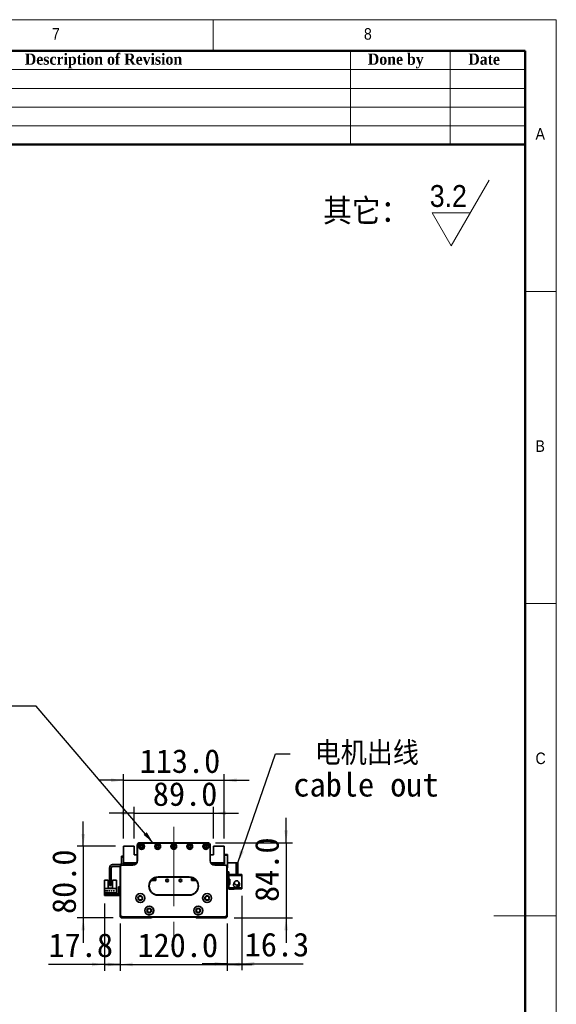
# Model space of a CAD drawing. Header units: millimetres. Extents: x 35 to 2905, y 35 to 2044.
# Tile 6 of 6: x 2303 to 2905, y 940 to 2044. Entities that reach past the tile are written whole.
import ezdxf

# ---------------------------------------------------------------- set-up
doc = ezdxf.new("R2010")
doc.units = ezdxf.units.MM
doc.header["$LTSCALE"] = 7
doc.linetypes.add('CENTERX2', pattern=[20.32, 12.7, -2.54, 2.54, -2.54])
doc.layers.add('黑色实线', color=7, linetype='Continuous')
doc.styles.add('SLDTEXTSTYLE0', font='Gothic.ttf', dxfattribs={"width": 0.913, "bigfont": 'bigfont'})
doc.styles.add('SLDTEXTSTYLE1', font='Gothic.ttf', dxfattribs={"width": 0.913})
doc.styles.add('SLDTEXTSTYLE2', font='timesbd.ttf', dxfattribs={"width": 0.933})
doc.styles.add('SLDTEXTSTYLE8', font='txt')
doc.styles.add('SLDTEXTSTYLE9', font='txt', dxfattribs={"bigfont": 'bigfont'})
doc.dimstyles.new('SLDDIMSTYLE0', dxfattribs={"dimtxt": 26.6, "dimasz": 14, "dimexe": 0, "dimexo": 0.0625, "dimgap": 6.65, "dimtad": 2, "dimdec": 1, "dimrnd": 1e-09, "dimzin": 4, "dimdsep": 46, "dimtxsty": 'SLDTEXTSTYLE8', "dimsah": 1, "dimcen": 0.09, "dimadec": 0, "dimazin": 1, "dimtfac": 1, "dimtdec": 1, "dimtmove": 0, "dimatfit": 0, "dimfxl": 0, "dimfrac": 2, "dimtolj": 1, "dimtzin": 12, "dimarcsym": 0})
doc.dimstyles.new('SLDDIMSTYLE1', dxfattribs={"dimtxt": 26.6, "dimasz": 14, "dimexe": 0, "dimexo": 0.0625, "dimgap": 6.65, "dimtad": 2, "dimdec": 1, "dimrnd": 1e-09, "dimzin": 12, "dimdsep": 46, "dimtxsty": 'SLDTEXTSTYLE8', "dimsah": 1, "dimcen": 0.09, "dimadec": 0, "dimazin": 3, "dimtfac": 1, "dimtdec": 1, "dimtmove": 0, "dimatfit": 0, "dimfxl": 0, "dimfrac": 2, "dimtolj": 1, "dimtzin": 12, "dimarcsym": 0})
doc.dimstyles.new('SLDDIMSTYLE2', dxfattribs={"dimtxt": 0.18, "dimasz": 14, "dimexe": 0, "dimexo": 0.0625, "dimgap": 0, "dimtad": 0, "dimtih": 1, "dimtoh": 1, "dimdec": 0, "dimrnd": 1e-09, "dimzin": 0, "dimdsep": 46, "dimtxsty": 'Standard', "dimsah": 1, "dimcen": 0.09, "dimadec": 0, "dimazin": 0, "dimtfac": 14, "dimtdec": 0, "dimtofl": 0, "dimtmove": 0, "dimatfit": 3, "dimfxl": 0, "dimfrac": 2, "dimtolj": 1, "dimtzin": 0, "dimarcsym": 0})

# ---------------------------------------------------------------- blocks, each defined once
blk = doc.blocks.new('SW_SFSYMBOL_0')
at = {"color": 0, "linetype": 'Continuous', "lineweight": 18}
for p, q in [((24, -36.7), (66.5, 36.8)), ((24, -36.7), (2.8, 0)), ((45.2, 0), (2.8, 0))]:
    blk.add_line(p, q, dxfattribs=at)
at = {"color": 0, "linetype": 'Continuous', "lineweight": 18, "insert": (0, 31.3), "char_height": 24.5, "attachment_point": 1, "style": 'SLDTEXTSTYLE1'}
blk.add_mtext('3.2', dxfattribs=at)
blk = doc.blocks.new('_D')
at = {"layer": '黑色实线'}
for p, q in [((2415.8, 1031), (2415.8, 978)), ((2535.8, 1031), (2535.8, 978)), ((2415.8, 985), (2387.8, 985)), ((2415.8, 985), (2535.8, 985)), ((2535.8, 985), (2563.8, 985))]:
    blk.add_line(p, q, dxfattribs=at)
for points in [[(2415.8, 985), (2401.8, 987.1), (2401.8, 982.9)], [(2535.8, 985), (2549.8, 982.9), (2549.8, 987.1)]]:
    blk.add_solid(points, dxfattribs=at)
at = {"layer": '黑色实线', "insert": (2435.1, 1019.9), "char_height": 26.6, "attachment_point": 1, "style": 'SLDTEXTSTYLE8'}
blk.add_mtext('120.0', dxfattribs=at)
blk = doc.blocks.new('_D_1')
at = {"layer": '黑色实线'}
for p, q in [((2398, 1053.2), (2398, 978)), ((2415.8, 1031), (2415.8, 978)), ((2398, 985), (2335.3, 985)), ((2398, 985), (2415.8, 985)), ((2415.8, 985), (2443.8, 985))]:
    blk.add_line(p, q, dxfattribs=at)
for points in [[(2398, 985), (2384, 987.1), (2384, 982.9)], [(2415.8, 985), (2429.8, 982.9), (2429.8, 987.1)]]:
    blk.add_solid(points, dxfattribs=at)
at = {"layer": '黑色实线', "insert": (2335.3, 1019.9), "char_height": 26.6, "attachment_point": 1, "style": 'SLDTEXTSTYLE8'}
blk.add_mtext('17.8', dxfattribs=at)
blk = doc.blocks.new('_D_2')
at = {"layer": '黑色实线'}
for p, q in [((2552.1, 1061.8), (2552.1, 978.7)), ((2535.8, 1031), (2535.8, 978.7)), ((2535.8, 985.7), (2507.8, 985.7)), ((2535.8, 985.7), (2552.1, 985.7)), ((2552.1, 985.7), (2620.9, 985.7))]:
    blk.add_line(p, q, dxfattribs=at)
for points in [[(2535.8, 985.7), (2521.8, 987.8), (2521.8, 983.6)], [(2552.1, 985.7), (2566.1, 983.6), (2566.1, 987.8)]]:
    blk.add_solid(points, dxfattribs=at)
at = {"layer": '黑色实线', "insert": (2555.4, 1020.6), "char_height": 26.6, "attachment_point": 1, "style": 'SLDTEXTSTYLE8'}
blk.add_mtext('16.3', dxfattribs=at)
blk = doc.blocks.new('_D_3')
at = {"layer": '黑色实线'}
for p, q in [((2601.9, 1121.4), (2601.9, 1149.4)), ((2522.7, 1121.4), (2608.9, 1121.4)), ((2601.9, 1121.4), (2601.9, 1037.4)), ((2543.7, 1037.4), (2608.9, 1037.4)), ((2601.9, 1037.4), (2601.9, 1009.4))]:
    blk.add_line(p, q, dxfattribs=at)
for points in [[(2601.9, 1121.4), (2604, 1135.4), (2599.8, 1135.4)], [(2601.9, 1037.4), (2599.8, 1023.4), (2604, 1023.4)]]:
    blk.add_solid(points, dxfattribs=at)
at = {"layer": '黑色实线', "insert": (2567, 1055), "char_height": 26.6, "attachment_point": 1, "rotation": 90, "style": 'SLDTEXTSTYLE8'}
blk.add_mtext('84.0', dxfattribs=at)
blk = doc.blocks.new('_D_4')
at = {"layer": '黑色实线'}
for p, q in [((2374.3, 1117.4), (2374.3, 1145.4)), ((2410.4, 1117.4), (2367.3, 1117.4)), ((2374.3, 1117.4), (2374.3, 1037.4)), ((2407.9, 1037.4), (2367.3, 1037.4)), ((2374.3, 1037.4), (2374.3, 1009.4))]:
    blk.add_line(p, q, dxfattribs=at)
for points in [[(2374.3, 1117.4), (2376.4, 1131.4), (2372.2, 1131.4)], [(2374.3, 1037.4), (2372.2, 1023.4), (2376.4, 1023.4)]]:
    blk.add_solid(points, dxfattribs=at)
at = {"layer": '黑色实线', "insert": (2339.4, 1041.5), "char_height": 26.6, "attachment_point": 1, "rotation": 90, "style": 'SLDTEXTSTYLE8'}
blk.add_mtext('80.0', dxfattribs=at)
blk = doc.blocks.new('_D_5')
at = {"layer": '黑色实线'}
for p, q in [((2431.3, 1126.3), (2431.3, 1161.5)), ((2520.3, 1126.3), (2520.3, 1161.5)), ((2431.3, 1154.5), (2403.3, 1154.5)), ((2431.3, 1154.5), (2520.3, 1154.5)), ((2520.3, 1154.5), (2548.3, 1154.5))]:
    blk.add_line(p, q, dxfattribs=at)
for points in [[(2431.3, 1154.5), (2417.3, 1156.6), (2417.3, 1152.4)], [(2520.3, 1154.5), (2534.3, 1152.4), (2534.3, 1156.6)]]:
    blk.add_solid(points, dxfattribs=at)
at = {"layer": '黑色实线', "insert": (2452.3, 1189.4), "char_height": 26.6, "attachment_point": 1, "style": 'SLDTEXTSTYLE8'}
blk.add_mtext('89.0', dxfattribs=at)
blk = doc.blocks.new('_D_6')
at = {"layer": '黑色实线'}
for p, q in [((2419.3, 1126.3), (2419.3, 1198.4)), ((2532.3, 1126.3), (2532.3, 1198.4)), ((2419.3, 1191.4), (2391.3, 1191.4)), ((2419.3, 1191.4), (2532.3, 1191.4)), ((2532.3, 1191.4), (2560.3, 1191.4))]:
    blk.add_line(p, q, dxfattribs=at)
for points in [[(2419.3, 1191.4), (2405.3, 1193.5), (2405.3, 1189.3)], [(2532.3, 1191.4), (2546.3, 1189.3), (2546.3, 1193.5)]]:
    blk.add_solid(points, dxfattribs=at)
at = {"layer": '黑色实线', "insert": (2437.5, 1226.3), "char_height": 26.6, "attachment_point": 1, "style": 'SLDTEXTSTYLE8'}
blk.add_mtext('113.0', dxfattribs=at)
blk = doc.blocks.new('SW_NOTE_3')
at = {"layer": '黑色实线', "color": 0, "char_height": 26.6, "attachment_point": 1}
for s, insert, style in [(' 电机出线', (3.7, 13.9), 'SLDTEXTSTYLE9'), ('cable out', (3.7, -21.3), 'SLDTEXTSTYLE8')]:
    blk.add_mtext(s, dxfattribs=dict(at, insert=insert, style=style))

msp = doc.modelspace()

# ---------------------------------------------------------------- linework, layer by layer
at = {"color": 7, "linetype": 'Continuous', "lineweight": 18}
for p, q in [((2905, 2044), (35, 2044)), ((2520, 2009), (2520, 2044)), ((2905, 35), (2905, 2044)), ((70, 2009), (2870, 2009)), ((2674, 2009), (2674, 1904)), ((2786, 2009), (2786, 1904)), ((2870, 2009), (2870, 1904)), ((2870, 2009), (2870, 70)), ((2030, 1988), (2870, 1988)), ((2030, 1967), (2870, 1967)), ((2030, 1946), (2870, 1946)), ((2030, 1925), (2870, 1925)), ((2905, 1739.5), (2870, 1739.5)), ((2870, 1389.5), (2905, 1389.5)), ((2905, 1039.5), (2835, 1039.5))]:
    msp.add_line(p, q, dxfattribs=at)
at = {"color": 7, "linetype": 'Continuous', "lineweight": 50}
for p, q in [((2870, 2009), (70, 2009)), ((2870, 2009), (2870, 70)), ((2870, 1904), (2030, 1904))]:
    msp.add_line(p, q, dxfattribs=at)
at = {"color": 7, "linetype": 'Continuous', "lineweight": 35}
for p, q in [((2431.27, 1117.4), (2419.27, 1117.4)), ((2419.27, 1117.4), (2419.27, 1098.9)), ((2431.27, 1107.9), (2431.27, 1117.4)), ((2434.75, 1118.6), (2434.75, 1116.6)), ((2434.75, 1118.6), (2434.78, 1118.6)), ((2434.75, 1116.6), (2434.77, 1116.6)), ((2434.77, 1101.4), (2434.77, 1118.4)), ((2434.77, 1118.4), (2435.07, 1118.4)), ((2435.07, 1118.4), (2435.07, 1101.4)), ((2437.77, 1121.4), (2513.77, 1121.4)), ((2437.77, 1121.4), (2437.77, 1121.1)), ((2513.77, 1121.1), (2437.77, 1121.1)), ((2513.77, 1121.4), (2513.77, 1121.1)), ((2516.47, 1101.4), (2516.47, 1118.4)), ((2516.77, 1118.4), (2516.47, 1118.4)), ((2516.77, 1118.6), (2516.8, 1118.6)), ((2516.77, 1118.4), (2516.77, 1101.4)), ((2516.8, 1116.6), (2516.77, 1116.6)), ((2516.8, 1118.6), (2516.8, 1116.6)), ((2520.27, 1117.4), (2520.27, 1107.9)), ((2532.27, 1117.4), (2520.27, 1117.4)), ((2532.27, 1098.9), (2532.27, 1117.4)), ((2417.27, 1106.4), (2419.27, 1106.4)), ((2417.27, 1105.4), (2417.27, 1106.4)), ((2419.27, 1105.4), (2417.27, 1105.4)), ((2417.27, 1105.4), (2417.27, 1098.4)), ((2434.77, 1107.9), (2431.27, 1107.9)), ((2520.27, 1107.9), (2516.77, 1107.9)), ((2532.27, 1108.4), (2535.97, 1108.4)), ((2535.97, 1107.4), (2532.27, 1107.4)), ((2532.27, 1105.9), (2532.77, 1105.9)), ((2532.77, 1105.9), (2532.77, 1097.9)), ((2535.97, 1107.4), (2535.97, 1108.4)), ((2535.97, 1108.4), (2536.27, 1108.1)), ((2535.97, 1094.4), (2535.97, 1107.4)), ((2536.27, 1107.28), (2535.97, 1107.4)), ((2536.27, 1108.1), (2536.27, 1107.28)), ((2536.27, 1107.28), (2536.27, 1094.53)), ((2403.77, 1093.4), (2403.77, 1074.4)), ((2405.77, 1093.4), (2405.77, 1074.4)), ((2415.77, 1096.9), (2407.27, 1096.9)), ((2415.77, 1094.9), (2407.27, 1094.9)), ((2416.07, 1094.9), (2415.77, 1094.9)), ((2415.77, 1039.9), (2415.77, 1094.9)), ((2416.07, 1094.9), (2416.07, 1040.03)), ((2417.27, 1096.1), (2417.27, 1096.4)), ((2417.27, 1096.4), (2429.77, 1096.4)), ((2429.77, 1096.1), (2417.27, 1096.1)), ((2419.27, 1098.9), (2434.1, 1098.9)), ((2419.27, 1098.9), (2419.27, 1098.4)), ((2420.27, 1097.9), (2421.27, 1098.9)), ((2420.27, 1097.9), (2420.27, 1096.4)), ((2420.87, 1096.85), (2421.82, 1097.8)), ((2420.87, 1096.4), (2420.87, 1096.85)), ((2433.24, 1097.8), (2421.82, 1097.8)), ((2429.77, 1096.1), (2429.77, 1096.4)), ((2432.2, 1098.9), (2432.4, 1098.69)), ((2433.77, 1098.4), (2433.11, 1098.4)), ((2435.07, 1101.4), (2434.77, 1101.4)), ((2516.77, 1101.4), (2516.47, 1101.4)), ((2517.44, 1098.9), (2532.27, 1098.9)), ((2518.43, 1098.4), (2517.77, 1098.4)), ((2529.72, 1097.8), (2518.3, 1097.8)), ((2519.35, 1098.9), (2519.14, 1098.69)), ((2521.77, 1096.4), (2534.27, 1096.4)), ((2521.77, 1096.4), (2521.77, 1096.1)), ((2534.27, 1096.1), (2521.77, 1096.1)), ((2529.72, 1097.8), (2530.67, 1096.85)), ((2531.27, 1097.9), (2530.27, 1098.9)), ((2530.67, 1096.4), (2530.67, 1096.85)), ((2532.77, 1097.9), (2531.27, 1097.9)), ((2531.27, 1096.4), (2531.27, 1097.9)), ((2532.77, 1098.9), (2532.27, 1098.9)), ((2534.27, 1096.4), (2534.27, 1096.1)), ((2535.77, 1094.9), (2535.47, 1094.9)), ((2535.47, 1040.03), (2535.47, 1094.9)), ((2535.77, 1094.9), (2535.77, 1039.9)), ((2535.77, 1094.4), (2535.97, 1094.4)), ((2535.97, 1093.4), (2535.77, 1093.4)), ((2536.27, 1094.53), (2535.97, 1094.4)), ((2535.97, 1093.4), (2535.97, 1094.4)), ((2536.27, 1093.7), (2535.97, 1093.4)), ((2545.67, 1098.9), (2536.27, 1098.9)), ((2536.27, 1094.53), (2536.27, 1093.7)), ((2545.67, 1085.9), (2545.67, 1098.9)), ((2545.67, 1098.9), (2547.67, 1098.9)), ((2547.67, 1098.9), (2547.67, 1085.9)), ((2453.67, 1080.04), (2453.67, 1081.78)), ((2454.27, 1080.5), (2454.27, 1082.07)), ((2455.77, 1079), (2455.77, 1082.58)), ((2458.27, 1083.2), (2493.27, 1083.2)), ((2458.27, 1083.2), (2458.27, 1082.9)), ((2493.27, 1082.9), (2458.27, 1082.9)), ((2493.27, 1083.2), (2493.27, 1082.9)), ((2495.77, 1082.58), (2495.77, 1079)), ((2496.77, 1082.27), (2496.77, 1079.1)), ((2497.57, 1081.93), (2497.57, 1080.2)), ((2497.87, 1080.04), (2497.87, 1081.78)), ((2537.67, 1088.9), (2535.77, 1088.9)), ((2537.67, 1085.9), (2537.67, 1088.9)), ((2545.67, 1085.9), (2537.67, 1085.9)), ((2537.67, 1085.9), (2537.67, 1084.7)), ((2537.67, 1080.7), (2537.67, 1084.7)), ((2537.67, 1084.7), (2552.07, 1084.7)), ((2543.67, 1085.9), (2543.67, 1085.7)), ((2552.07, 1085.7), (2543.67, 1085.7)), ((2547.67, 1085.9), (2545.67, 1085.9)), ((2552.07, 1085.7), (2552.07, 1084.7)), ((2552.07, 1084.7), (2552.07, 1070.7)), ((2397.97, 1079.6), (2402.27, 1079.6)), ((2397.97, 1079.6), (2397.97, 1070.3)), ((2402.27, 1070.6), (2402.27, 1079.6)), ((2407.27, 1070.6), (2402.27, 1070.6)), ((2403.77, 1074.4), (2405.77, 1074.4)), ((2403.77, 1073.4), (2403.77, 1074.4)), ((2405.77, 1073.4), (2403.77, 1073.4)), ((2405.77, 1074.4), (2405.77, 1073.4)), ((2407.27, 1079.6), (2407.27, 1070.6)), ((2407.27, 1079.6), (2411.57, 1079.6)), ((2411.57, 1079.6), (2411.57, 1070.3)), ((2413.77, 1072.1), (2415.77, 1072.1)), ((2413.77, 1071.1), (2413.77, 1072.1)), ((2415.77, 1071.1), (2413.77, 1071.1)), ((2413.77, 1063.1), (2413.77, 1071.1)), ((2450.35, 1079), (2455.77, 1079)), ((2450.43, 1079.1), (2455.77, 1079.1)), ((2453.03, 1079.4), (2450.67, 1079.4)), ((2453.67, 1080.04), (2453.03, 1079.4)), ((2453.17, 1079.4), (2453.03, 1079.4)), ((2453.17, 1079.4), (2454.27, 1080.5)), ((2495.77, 1079.1), (2501.12, 1079.1)), ((2495.77, 1079), (2501.2, 1079)), ((2497.57, 1080.2), (2498.37, 1079.4)), ((2498.51, 1079.4), (2497.87, 1080.04)), ((2498.51, 1079.4), (2498.37, 1079.4)), ((2500.87, 1079.4), (2498.51, 1079.4)), ((2538.67, 1080.7), (2537.67, 1080.7)), ((2537.67, 1080.7), (2537.67, 1080.2)), ((2537.67, 1080.2), (2537.67, 1075.2)), ((2538.67, 1080.2), (2537.67, 1080.2)), ((2537.67, 1074.7), (2537.67, 1075.2)), ((2537.67, 1075.2), (2538.67, 1075.2)), ((2537.67, 1070.7), (2537.67, 1074.7)), ((2537.67, 1074.7), (2538.67, 1074.7)), ((2552.07, 1070.7), (2537.67, 1070.7)), ((2537.67, 1070.7), (2537.67, 1069.5)), ((2538.67, 1074.7), (2538.67, 1080.7)), ((2543.12, 1075.5), (2543.02, 1074.7)), ((2543.36, 1076.14), (2543.22, 1075.82)), ((2543.23, 1076.28), (2543.27, 1076.29)), ((2543.27, 1073.11), (2543.23, 1073.12)), ((2543.27, 1076.29), (2543.65, 1076.87)), ((2543.43, 1076.21), (2543.27, 1076.29)), ((2543.39, 1076.12), (2543.27, 1076.18)), ((2548.56, 1075.25), (2548.59, 1075.28)), ((2552.07, 1070.7), (2552.07, 1069.7)), ((2397.97, 1070.3), (2397.97, 1064.1)), ((2411.57, 1070.3), (2397.97, 1070.3)), ((2397.97, 1062.1), (2397.97, 1064.1)), ((2397.97, 1064.1), (2398.97, 1064.1)), ((2398.97, 1062.1), (2397.97, 1062.1)), ((2411.27, 1065.4), (2398.27, 1065.4)), ((2398.27, 1065.4), (2398.27, 1064.7)), ((2398.27, 1064.7), (2411.27, 1064.7)), ((2398.97, 1064.1), (2398.97, 1062.1)), ((2412.77, 1064.1), (2398.97, 1064.1)), ((2412.77, 1062.1), (2398.97, 1062.1)), ((2401.71, 1067.65), (2399.21, 1067.65)), ((2399.21, 1067.65), (2399.21, 1067.35)), ((2399.21, 1067.35), (2401.71, 1067.35)), ((2401.71, 1067.35), (2401.71, 1067.65)), ((2402.75, 1067.65), (2402.75, 1067.35)), ((2404.25, 1067.65), (2402.75, 1067.65)), ((2402.75, 1067.35), (2404.25, 1067.35)), ((2404.25, 1067.35), (2404.25, 1067.65)), ((2406.79, 1067.65), (2405.29, 1067.65)), ((2405.29, 1067.65), (2405.29, 1067.35)), ((2405.29, 1067.35), (2406.79, 1067.35)), ((2406.79, 1067.35), (2406.79, 1067.65)), ((2407.83, 1067.65), (2407.83, 1067.35)), ((2409.33, 1067.65), (2407.83, 1067.65)), ((2407.83, 1067.35), (2409.33, 1067.35)), ((2409.33, 1067.35), (2409.33, 1067.65)), ((2411.27, 1064.7), (2411.27, 1065.4)), ((2411.57, 1064.1), (2411.57, 1070.3)), ((2412.77, 1064.1), (2412.77, 1062.1)), ((2413.77, 1062.1), (2413.77, 1063.1)), ((2413.77, 1063.1), (2415.77, 1063.1)), ((2415.77, 1062.1), (2413.77, 1062.1)), ((2458.27, 1062.9), (2458.27, 1062.6)), ((2458.27, 1062.9), (2493.27, 1062.9)), ((2493.27, 1062.6), (2458.27, 1062.6)), ((2493.27, 1062.9), (2493.27, 1062.6)), ((2543.67, 1069.5), (2537.67, 1069.5)), ((2543.67, 1069.7), (2552.07, 1069.7)), ((2543.67, 1069.7), (2543.67, 1069.5)), ((2416.07, 1040.03), (2415.77, 1039.9)), ((2417.77, 1037.9), (2415.77, 1039.9)), ((2415.77, 1038.4), (2415.77, 1039.9)), ((2416.77, 1037.4), (2415.77, 1038.4)), ((2416.07, 1040.03), (2417.9, 1038.2)), ((2417.9, 1038.2), (2417.77, 1037.9)), ((2533.77, 1037.9), (2417.77, 1037.9)), ((2417.9, 1038.2), (2533.65, 1038.2)), ((2450.77, 1037.4), (2451.27, 1037.9)), ((2500.77, 1037.4), (2500.27, 1037.9)), ((2533.65, 1038.2), (2535.47, 1040.03)), ((2533.65, 1038.2), (2533.77, 1037.9)), ((2535.77, 1039.9), (2533.77, 1037.9)), ((2534.77, 1037.4), (2535.77, 1038.4)), ((2535.47, 1040.03), (2535.77, 1039.9)), ((2535.77, 1038.4), (2535.77, 1039.9)), ((2450.77, 1037.4), (2416.77, 1037.4)), ((2534.77, 1037.4), (2500.77, 1037.4))]:
    msp.add_line(p, q, dxfattribs=at)
at = {"color": 7, "linetype": 'Continuous', "lineweight": 35, "flags": 128}
msp.add_lwpolyline([(2412.77, 1062.1), (2413.36, 1062.16), (2413.77, 1062.27)], dxfattribs=at)
at = {"color": 7, "linetype": 'Continuous', "lineweight": 35}
for centre, radius in [((2439.77, 1117.15), 3.25), ((2439.77, 1117.15), 3), ((2439.77, 1117.15), 1.6), ((2439.77, 1117.15), 1.25), ((2457.77, 1117.15), 3.25), ((2457.77, 1117.15), 3), ((2457.77, 1117.15), 1.6), ((2457.77, 1117.15), 1.25), ((2475.77, 1117.15), 3.25), ((2475.77, 1117.15), 3), ((2475.77, 1117.15), 1.6), ((2475.77, 1117.15), 1.25), ((2493.77, 1117.15), 3.25), ((2493.77, 1117.15), 3), ((2493.77, 1117.15), 1.6), ((2493.77, 1117.15), 1.25), ((2511.77, 1117.15), 3.25), ((2511.77, 1117.15), 3), ((2511.77, 1117.15), 1.6), ((2511.77, 1117.15), 1.25), ((2468.27, 1079.1), 1.53), ((2468.27, 1079.1), 1.25), ((2483.27, 1079.1), 1.53), ((2483.27, 1079.1), 1.25), ((2438.27, 1059.43), 5.03), ((2438.27, 1059.43), 5), ((2438.27, 1059.43), 2.65), ((2438.27, 1059.43), 2.1), ((2513.27, 1059.43), 5.03), ((2513.27, 1059.43), 5), ((2513.27, 1059.43), 2.65), ((2513.27, 1059.43), 2.1), ((2448.27, 1045.43), 5.03), ((2448.27, 1045.43), 5), ((2503.27, 1045.43), 5.03), ((2503.27, 1045.43), 5), ((2448.27, 1045.43), 2.65), ((2448.27, 1045.43), 2.1), ((2503.27, 1045.43), 2.65), ((2503.27, 1045.43), 2.1)]:
    msp.add_circle(centre, radius, dxfattribs=at)
for centre, radius, start, end in [((2437.77, 1118.4), 3, 90, 180), ((2437.77, 1118.4), 2.7, 90, 180), ((2513.77, 1118.4), 3, 0, 90), ((2513.77, 1118.4), 2.7, 0, 90), ((2407.27, 1093.4), 3.5, 90, 180), ((2407.27, 1093.4), 1.5, 90, 180), ((2415.77, 1098.4), 1.5, 270, 0), ((2417.27, 1094.9), 1.5, 90, 180), ((2417.27, 1094.9), 1.2, 90, 180), ((2415.77, 1098.4), 3.5, 325.1501, 0), ((2429.77, 1101.4), 5.3, 270, 0), ((2429.77, 1101.4), 5, 270, 0), ((2433.11, 1099.4), 1, 224.99989, 270), ((2521.77, 1101.4), 5.3, 180, 270), ((2521.77, 1101.4), 5, 180, 270), ((2518.43, 1099.4), 1, 270, 315.00006), ((2534.27, 1094.9), 1.5, 0, 90), ((2534.27, 1094.9), 1.2, 0, 90), ((2458.27, 1072.9), 10.3, 90, 270), ((2458.27, 1072.9), 10, 90, 270), ((2493.27, 1072.9), 10.3, 270, 90), ((2493.27, 1072.9), 10, 270, 90), ((2546.27, 1074.7), 3.4, 207.88541, 44.31348), ((2546.27, 1074.7), 3.45, 237.57421, 0), ((2546.27, 1074.7), 2.5, 274.06825, 11.05475), ((2546.27, 1074.7), 2.6, 277.27427, 10.90897), ((2546.27, 1074.7), 3.45, 0, 47.89891), ((2412.77, 1065.1), 1, 270, 0)]:
    msp.add_arc(centre, radius, start, end, dxfattribs=at)
for points, knots in [([(2544.1, 1077.63), (2543.92, 1077.27), (2543.58, 1076.61), (2543.12, 1075.55), (2542.9, 1074.73), (2542.85, 1074.06), (2542.95, 1073.5), (2543.18, 1072.9), (2543.63, 1072.3), (2544.31, 1071.86), (2545.04, 1071.63), (2545.8, 1071.62), (2546.51, 1071.86), (2546.69, 1071.98), (2546.64, 1072.02), (2546.63, 1072.03)], [0, 0, 0, 0, 0.18009572, 0.33000498, 0.44964582, 0.53974775, 0.57462087, 0.6053223, 0.67840061, 0.72140521, 0.76198056, 0.82916046, 0.88866917, 0.960596, 1, 1, 1, 1]), ([(2547.66, 1078.46), (2547.91, 1078.23), (2548.41, 1077.77), (2548.81, 1076.86), (2548.86, 1075.94), (2548.58, 1075.14), (2548.07, 1074.53), (2547.37, 1074.12), (2546.56, 1073.95), (2545.73, 1074.06), (2544.95, 1074.43), (2544.33, 1075.03), (2543.93, 1075.79), (2543.85, 1076.64), (2543.95, 1077.4), (2544.3, 1077.99), (2544.83, 1078.41), (2545.56, 1078.66), (2546.31, 1078.73), (2546.85, 1078.76), (2547.11, 1078.75), (2547.2, 1078.75), (2547.22, 1078.74), (2547.29, 1078.71), (2547.45, 1078.62), (2547.58, 1078.52), (2547.66, 1078.46)], [0, 0, 0, 0, 0.064817, 0.1297795, 0.1897323, 0.2426172, 0.2944129, 0.3462431, 0.3987235, 0.4521994, 0.5066008, 0.561452, 0.6160509, 0.6697716, 0.7270692, 0.7653768, 0.8036905, 0.8589081, 0.9142284, 0.9495544, 0.9640005, 0.9648504, 0.9657585, 0.9687098, 0.9805278, 1, 1, 1, 1]), ([(2548.5, 1073.56), (2548.6, 1073.81), (2548.79, 1074.28), (2548.84, 1074.79), (2548.75, 1075.09), (2548.72, 1075.18)], [0, 0, 0, 0, 0.43595729, 0.82673384, 1, 1, 1, 1])]:
    msp.add_open_spline(points, degree=3, knots=knots, dxfattribs=at)
at = {"layer": '黑色实线', "linetype": 'CENTERX2', "lineweight": 18}
msp.add_line((2475.77, 1139.35), (2475.77, 995.45), dxfattribs=at)

# ---------------------------------------------------------------- block references
at = {"color": 7, "linetype": 'Continuous', "lineweight": 18}
msp.add_blockref('SW_SFSYMBOL_0', (2763.03, 1827.32), dxfattribs=at)
at = {"layer": '黑色实线'}
msp.add_blockref('SW_NOTE_3', (2606.39, 1221.12), dxfattribs=at)

# ---------------------------------------------------------------- texts
at = {"color": 7, "linetype": 'Continuous', "lineweight": 0}
for s, insert, char_height, attachment_point, style in [('7', (2339.17, 2034.52), 12.96, 1, 'SLDTEXTSTYLE1'), ('8', (2689.17, 2034.52), 12.96, 1, 'SLDTEXTSTYLE1'), ('Description of Revision', (2397.01, 2006.1), 12.6, 2, 'SLDTEXTSTYLE2'), ('Done by', (2724.88, 2006.1), 12.6, 2, 'SLDTEXTSTYLE2'), ('Date', (2824, 2006.1), 12.6, 2, 'SLDTEXTSTYLE2'), ('A', (2881.67, 1922.52), 12.96, 1, 'SLDTEXTSTYLE1'), ('B', (2881.67, 1572.52), 12.96, 1, 'SLDTEXTSTYLE1'), ('C', (2881.67, 1222.52), 12.96, 1, 'SLDTEXTSTYLE1')]:
    msp.add_mtext(s, dxfattribs=dict(at, insert=insert, char_height=char_height, attachment_point=attachment_point, style=style))
at = {"color": 7, "linetype": 'Continuous', "lineweight": 18, "insert": (2643.32, 1843.08), "char_height": 25.929, "attachment_point": 1, "style": 'SLDTEXTSTYLE0'}
msp.add_mtext('其它：', dxfattribs=at)

# ---------------------------------------------------------------- dimensions: what is measured, and where the dimension line sits
at = {"layer": '黑色实线'}
for base, p1, p2, dimstyle, picture, middle in [((2532.27, 1191.4), (2419.27, 1117.4), (2532.27, 1117.4), 'SLDDIMSTYLE0', '_D_6', (2479.9, 1191.4)), ((2520.27, 1154.52), (2431.27, 1117.4), (2520.27, 1117.4), 'SLDDIMSTYLE0', '_D_5', (2485.03, 1154.52)), ((2552.07, 985.67), (2535.77, 1039.9), (2552.07, 1070.7), 'SLDDIMSTYLE1', '_D_2', (2588.16, 985.67)), ((2415.77, 985.03), (2397.97, 1062.1), (2415.77, 1039.9), 'SLDDIMSTYLE1', '_D_1', (2368.06, 985.03)), ((2535.77, 985.03), (2415.77, 1039.9), (2535.77, 1039.9), 'SLDDIMSTYLE0', '_D', (2477.48, 985.03))]:
    dim = msp.add_linear_dim(base=base, p1=p1, p2=p2, dimstyle=dimstyle, dxfattribs=at)
    dim.commit()
    dim.dimension.update_dxf_attribs({"geometry": picture, "text_midpoint": middle, "dimtype": 160})
for base, p1, p2, picture, middle in [((2601.88, 1037.4), (2513.77, 1121.4), (2534.77, 1037.4), '_D_3', (2601.88, 1087.8)), ((2374.29, 1037.4), (2419.27, 1117.4), (2416.77, 1037.4), '_D_4', (2374.29, 1074.27))]:
    dim = msp.add_linear_dim(base=base, p1=p1, p2=p2, angle=90, dimstyle='SLDDIMSTYLE0', dxfattribs=at)
    dim.commit()
    dim.dimension.update_dxf_attribs({"geometry": picture, "text_midpoint": middle, "dimtype": 160})

# ---------------------------------------------------------------- leaders
for points in [[(2452.86, 1121.1), (2321.34, 1274.43), (2276.89, 1274.43)], [(2547.67, 1098.9), (2589.98, 1221.12), (2606.39, 1221.12)]]:
    msp.add_leader(points, dimstyle='SLDDIMSTYLE2', dxfattribs=at)

doc.saveas('drawing.dxf')
